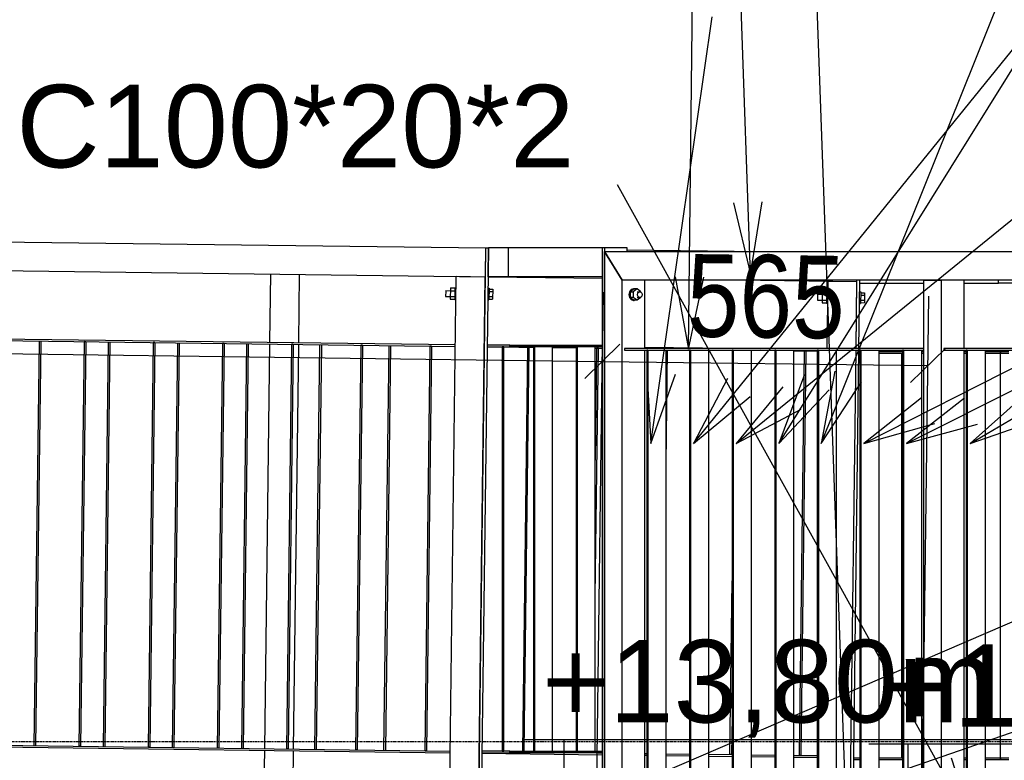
# Model space of a CAD drawing. Header units: millimetres. Extents: x -32861 to 254386, y 0 to 15445.
# Tile 25 of 67: x 127417 to 129125, y 10092 to 11377. Entities that reach past the tile are written whole.
import ezdxf

# ---------------------------------------------------------------- set-up
doc = ezdxf.new("R2010")
doc.units = ezdxf.units.MM
doc.linetypes.add('DXK_LINE_DOT3', pattern=[5.9187, 2.979, -0.9799, 0.9799, -0.9799])
doc.styles.add('Arial', font='ARIAL.TTF', dxfattribs={"height": 0.2})
doc.styles.add('Arial Narrow', font='ARIALN.TTF', dxfattribs={"height": 0.2})

# ---------------------------------------------------------------- blocks, each defined once
blk = doc.blocks.new('Part-54084 - 19489')
at = {"color": 7}
for p, q in [((127888.6, 10813.8), (127879.7, 10111.9)), ((127891.6, 10813.8), (127882.7, 10111.8)), ((127891.6, 10813.8), (127888.6, 10813.8)), ((127882.7, 10111.8), (127879.7, 10111.9))]:
    blk.add_line(p, q, dxfattribs=at)
blk = doc.blocks.new('Part-53174 - 19489')
at = {"color": 7}
for p, q in [((128297.8, 10808.6), (128288.9, 10108)), ((128291.9, 10108), (128300.8, 10808.6)), ((128300.8, 10808.6), (128297.8, 10808.6))]:
    blk.add_line(p, q, dxfattribs=at)
blk = doc.blocks.new('Part-53170 - 19489')
at = {"color": 7}
for p, q in [((128777.8, 10802.5), (128768.9, 10100.6)), ((128780.8, 10802.5), (128771.9, 10100.5)), ((128780.8, 10802.5), (128777.8, 10802.5)), ((128771.9, 10100.5), (128768.9, 10100.6))]:
    blk.add_line(p, q, dxfattribs=at)
blk = doc.blocks.new('Part-53609 - 19489')
at = {"color": 7}
for p, q in [((128267.1, 10812.5), (128428.1, 10812.5)), ((128267.1, 10809.5), (128267.1, 10812.5)), ((128428.1, 10809.5), (128267.1, 10809.5))]:
    blk.add_line(p, q, dxfattribs=at)
blk = doc.blocks.new('Part-54347 - 19489')
at = {"color": 7}
for p, q in [((128946.6, 10798.5), (128946.6, 10798.5)), ((128946.6, 10798.5), (128948.3, 10798.5)), ((128946.6, 10798.5), (128946.6, 10096.5)), ((128946.6, 10096.5), (128946.6, 10096.5)), ((128946.6, 10096.5), (128948.3, 10096.5))]:
    blk.add_line(p, q, dxfattribs=at)
blk = doc.blocks.new('Part-53600 - 19489')
at = {"color": 7}
for p, q in [((128470.6, 10981), (128428.1, 10981)), ((128428.1, 9943), (128428.1, 10981)), ((128431.2, 10981), (128431.2, 9943)), ((128470.6, 10975), (128470.6, 10981)), ((128431.2, 9943), (128428.1, 9943))]:
    blk.add_line(p, q, dxfattribs=at)
blk = doc.blocks.new('Bolt-53602 - 19489')
at = {"color": 7}
for p, q in [((128474.9, 10905), (128473.8, 10900)), ((128473.8, 10900), (128474.9, 10895)), ((128477.7, 10908.6), (128474.9, 10905)), ((128475, 10900), (128476.1, 10905)), ((128476.1, 10895), (128475, 10900)), ((128476.1, 10905), (128479, 10908.6)), ((128482.9, 10909.8), (128476.2, 10904.9)), ((128476.2, 10904.9), (128481.1, 10904.9)), ((128476.2, 10904.9), (128476.2, 10895.1)), ((128481.7, 10910), (128477.7, 10908.6)), ((128479, 10908.6), (128482.9, 10910)), ((128487.8, 10909.8), (128481.1, 10904.9)), ((128481.1, 10904.9), (128481.1, 10895.1)), ((128481.7, 10910), (128482.9, 10910)), ((128482.9, 10910), (128483.5, 10909.8)), ((128487.8, 10909.8), (128482.9, 10909.8)), ((128494.5, 10904.9), (128487.8, 10909.8)), ((128487.8, 10905), (128492.8, 10905)), ((128488.8, 10900), (128489.4, 10902.5)), ((128489.4, 10897.5), (128488.8, 10900)), ((128489.4, 10902.5), (128490.8, 10904.3)), ((128490.8, 10895.7), (128489.4, 10897.5)), ((128490.8, 10904.3), (128492.8, 10905)), ((128492.8, 10895), (128490.8, 10895.7)), ((128492.8, 10905), (128494.7, 10904.3)), ((128494.7, 10895.7), (128492.8, 10895)), ((128494.5, 10904.4), (128494.5, 10904.9)), ((128494.5, 10895.1), (128494.5, 10895.6)), ((128494.7, 10904.3), (128496.2, 10902.5)), ((128496.2, 10897.5), (128494.7, 10895.7)), ((128496.2, 10902.5), (128496.7, 10900)), ((128496.7, 10900), (128496.2, 10897.5)), ((128474.9, 10895), (128477.7, 10891.3)), ((128479, 10891.3), (128476.1, 10895)), ((128481.1, 10895.1), (128476.2, 10895.1)), ((128476.2, 10895.1), (128482.9, 10890.2)), ((128477.7, 10891.3), (128481.7, 10890)), ((128482.9, 10890), (128479, 10891.3)), ((128487.8, 10890.2), (128481.1, 10895.1)), ((128481.7, 10890), (128482.9, 10890)), ((128483.5, 10890.2), (128482.9, 10890)), ((128487.8, 10890.2), (128482.9, 10890.2)), ((128494.5, 10895.1), (128487.8, 10890.2)), ((128487.8, 10895), (128492.8, 10895))]:
    blk.add_line(p, q, dxfattribs=at)
blk = doc.blocks.new('Part-54082 - 19489')
at = {"color": 7}
for p, q in [((127648.6, 10816.9), (127639.7, 10114.9)), ((127651.6, 10816.8), (127642.7, 10114.9)), ((127651.6, 10816.8), (127648.6, 10816.9)), ((127642.7, 10114.9), (127639.7, 10114.9))]:
    blk.add_line(p, q, dxfattribs=at)
blk = doc.blocks.new('Part-54365 - 19489')
at = {"color": 7}
for p, q in [((128867.7, 10806.5), (128869.2, 10925)), ((128872.7, 10806.5), (128874.2, 10925)), ((128858, 10043.9), (128867.7, 10803.5)), ((128863, 10043.9), (128872.7, 10803.5)), ((128858, 10043.9), (128863, 10043.9))]:
    blk.add_line(p, q, dxfattribs=at)
blk = doc.blocks.new('Part-53540 - 19489')
at = {"color": 7}
for p, q in [((128580.7, 10803.5), (128578.8, 10803.5)), ((128578.8, 10803.5), (128578.8, 9996.5)), ((128580.7, 10803.5), (128580.7, 9996.5)), ((128612.2, 9996.5), (128612.2, 10803.5)), ((128580.7, 9996.5), (128578.8, 9996.5))]:
    blk.add_line(p, q, dxfattribs=at)
blk = doc.blocks.new('Part-53541 - 19489')
at = {"color": 7}
for p, q in [((128654.6, 10803.5), (128652.7, 10803.5)), ((128652.7, 10803.5), (128652.7, 9996.5)), ((128654.6, 10803.5), (128654.6, 9996.5)), ((128686.1, 9996.5), (128686.1, 10803.5)), ((128654.6, 9996.5), (128652.7, 9996.5))]:
    blk.add_line(p, q, dxfattribs=at)
blk = doc.blocks.new('Part-54101 - 19489')
at = {"color": 7}
for p, q in [((124330.5, 11030.6), (128225, 10981)), ((128225, 10981), (128224.4, 10931)), ((124329.9, 10980.6), (128224.4, 10931))]:
    blk.add_line(p, q, dxfattribs=at)
blk = doc.blocks.new('Part-54415 - 19489')
at = {"color": 7}
for p, q in [((128383.8, 10809.5), (128382, 10809.5)), ((128382, 10809.5), (128382, 10108)), ((128383.8, 10809.5), (128383.8, 10108)), ((128415.3, 10108), (128415.3, 10809.5)), ((128383.8, 10108), (128382, 10108))]:
    blk.add_line(p, q, dxfattribs=at)
blk = doc.blocks.new('Part-54409 - 19489')
at = {"color": 7}
for p, q in [((128128.6, 10810.8), (128119.7, 10108.8)), ((128131.6, 10810.7), (128122.7, 10108.8)), ((128131.6, 10810.7), (128128.6, 10810.8)), ((128122.7, 10108.8), (128119.7, 10108.8))]:
    blk.add_line(p, q, dxfattribs=at)
blk = doc.blocks.new('Part-53172 - 19489')
at = {"color": 7}
blk.add_line((128538.3, 10607.2), (128540.8, 10803.5), dxfattribs=at)
blk = doc.blocks.new('Part-53669 - 19489')
at = {"color": 7}
for p, q in [((128470.6, 10977.9), (128702.5, 10975)), ((128229.4, 10931), (128428.1, 10928.5)), ((128702.1, 10925), (128869.2, 10922.8)), ((128869.2, 10922.8), (128869.2, 10925))]:
    blk.add_line(p, q, dxfattribs=at)
blk = doc.blocks.new('Part-54085 - 19489')
at = {"color": 7}
for p, q in [((127248.1, 10821.9), (128172.8, 10810.2)), ((127248.2, 10824.9), (128172.9, 10813.2))]:
    blk.add_line(p, q, dxfattribs=at)
blk = doc.blocks.new('Part-53606 - 19489')
at = {"color": 7}
for p, q in [((128428.1, 10981), (128264.7, 10981)), ((128264.7, 10931), (128264.7, 10981)), ((128428.1, 10931), (128428.1, 10981)), ((128428.1, 10931), (128264.7, 10931))]:
    blk.add_line(p, q, dxfattribs=at)
blk = doc.blocks.new('GridLine-21671 - 19489')
at = {"color": 6, "linetype": 'DXK_LINE_DOT3'}
blk.add_line((107475.6, 10125), (131043.5, 10125), dxfattribs=at)
blk = doc.blocks.new('Part-54081 - 19489')
at = {"color": 7}
for p, q in [((127528.7, 10818.4), (127519.7, 10116.4)), ((127531.7, 10818.3), (127522.7, 10116.4)), ((127531.7, 10818.3), (127528.7, 10818.4)), ((127522.7, 10116.4), (127519.7, 10116.4))]:
    blk.add_line(p, q, dxfattribs=at)
blk = doc.blocks.new('Part-53527 - 19489')
at = {"color": 7}
for p, q in [((128985.2, 9870), (128985.2, 10925)), ((128985.2, 10925), (129016, 10925)), ((129016, 9870), (129016, 10925)), ((129055.4, 10806.5), (129055.4, 10925)), ((129055.4, 9996.5), (129055.4, 10803.5)), ((129055.4, 9870), (129055.4, 9993.5)), ((128985.2, 9870), (129055.4, 9870))]:
    blk.add_line(p, q, dxfattribs=at)
blk = doc.blocks.new('Bolt-53605 - 19489')
at = {"color": 7}
for p, q in [((128156.1, 10906.2), (128155.9, 10896.9)), ((128155.9, 10896.9), (128163.9, 10896.8)), ((128156.1, 10906.9), (128156.1, 10906.2)), ((128156.1, 10906.9), (128164.1, 10906.8)), ((128164.1, 10911.6), (128163.9, 10892)), ((128163.9, 10896.9), (128171.9, 10896.8)), ((128164.1, 10911.6), (128172.1, 10911.5)), ((128164.1, 10906.7), (128172.1, 10906.6)), ((128172.1, 10911.7), (128171.9, 10891.7)), ((128172.1, 10911.7), (128174.1, 10911.7)), ((128229.1, 10911), (128231.1, 10911)), ((128231.1, 10911), (128230.9, 10891)), ((128231, 10896.6), (128237.3, 10896.6)), ((128231.1, 10909.6), (128237.5, 10909.5)), ((128231.1, 10905.3), (128237.5, 10905.2)), ((128237.5, 10909.5), (128237.3, 10892.2)), ((128163.9, 10892), (128171.9, 10891.9)), ((128171.9, 10891.7), (128173.9, 10891.7)), ((128228.9, 10891), (128230.9, 10891)), ((128230.9, 10892.3), (128237.3, 10892.2))]:
    blk.add_line(p, q, dxfattribs=at)
blk = doc.blocks.new('Part-54354 - 19489')
at = {"color": 7}
blk.add_line((129118.4, 10096.5), (129118.4, 10798.5), dxfattribs=at)
blk = doc.blocks.new('Part-53581 - 19489')
blk.add_hatch(color=6).paths.add_polyline_path([(129534.5, 10806.5), (129483.7, 10806.5), (129483.7, 10803.5), (129534.5, 10803.5)])
at = {"color": 7}
for p, q in [((129483.7, 10806.5), (129020.2, 10806.5)), ((129020.2, 10806.5), (129020.2, 10803.5)), ((129020.2, 10803.5), (129483.7, 10803.5)), ((129534.5, 10806.5), (129483.7, 10806.5)), ((129483.7, 10806.5), (129483.7, 10803.5)), ((129483.7, 10803.5), (129534.5, 10803.5)), ((129534.5, 10803.5), (129534.5, 10806.5))]:
    blk.add_line(p, q, dxfattribs=at)
blk = doc.blocks.new('Part-53530 - 19489')
h = blk.add_hatch(color=6)
h.paths.add_polyline_path([(129540.8, 10975), (129477.4, 10975), (129477.4, 10925), (129540.8, 10925)])
h.paths.add_polyline_path([(129481.2, 10928), (129481.2, 10972), (129537, 10972), (129537, 10928)])
at = {"color": 7}
for p, q in [((128462, 10925), (128431.2, 10975)), ((128431.2, 10975), (129477.4, 10975)), ((129477.4, 10925), (129477.4, 10975)), ((129540.8, 10975), (129477.4, 10975)), ((129481.2, 10928), (129481.2, 10972)), ((129481.2, 10972), (129537, 10972)), ((129537, 10972), (129537, 10928)), ((129540.8, 10925), (129540.8, 10975)), ((129477.4, 10925), (128462, 10925)), ((129477.4, 10925), (129540.8, 10925)), ((129537, 10928), (129481.2, 10928))]:
    blk.add_line(p, q, dxfattribs=at)
blk = doc.blocks.new('Part-53176 - 19489')
at = {"color": 7}
for p, q in [((128048.9, 10109.7), (128057.8, 10811.7)), ((128051.9, 10109.7), (128060.8, 10811.6))]:
    blk.add_line(p, q, dxfattribs=at)
blk = doc.blocks.new('Part-54334 - 19489')
at = {"color": 7}
for p, q in [((128874.1, 10919.6), (128874.2, 10925)), ((128874.1, 10919.6), (128985.2, 10919.6)), ((129055.4, 10919.6), (129114.9, 10919.6))]:
    blk.add_line(p, q, dxfattribs=at)
blk = doc.blocks.new('Part-53180 - 19489')
at = {"color": 7}
for p, q in [((127562.3, 10115.9), (127571.2, 10817.8)), ((127565.3, 10115.9), (127574.2, 10817.8))]:
    blk.add_line(p, q, dxfattribs=at)
blk = doc.blocks.new('Part-53177 - 19489')
at = {"color": 7}
for p, q in [((127928.9, 10111.2), (127937.9, 10813.2)), ((127931.9, 10111.2), (127940.9, 10813.1))]:
    blk.add_line(p, q, dxfattribs=at)
blk = doc.blocks.new('Part-53056 - 19489')
at = {"color": 7}
for p, q in [((128159.2, 9736.8), (128174.4, 10931.7)), ((128174.4, 10931.7), (128224.4, 10931)), ((128209.2, 9736.1), (128224.4, 10931)), ((128159.2, 9736.8), (128209.2, 9736.1))]:
    blk.add_line(p, q, dxfattribs=at)
blk = doc.blocks.new('Part-53142 - 19489')
at = {"color": 7}
for p, q in [((128817.7, 10806.5), (128819.2, 10923.5)), ((128819.2, 10923.5), (128869.2, 10922.8)), ((128867.7, 10806.5), (128869.2, 10922.8)), ((128857.4, 9996.5), (128867.7, 10803.5)), ((128807.2, 9978.5), (128807.4, 9993.5)), ((128857.2, 9977.8), (128857.4, 9993.5)), ((128805.9, 9876.6), (128805.9, 9878.5)), ((128855.9, 9875.9), (128855.9, 9877.8))]:
    blk.add_line(p, q, dxfattribs=at)
blk = doc.blocks.new('Part-53143 - 19489')
at = {"color": 7}
for p, q in [((127851.1, 10817.3), (127852.6, 10935.8)), ((127901, 10816.6), (127902.6, 10935.1)), ((127842.1, 10112.3), (127851, 10814.3)), ((127892.1, 10111.7), (127901, 10813.6)), ((127840.5, 9990.8), (127842.1, 10109.3)), ((127890.5, 9990.2), (127892, 10108.7)), ((127839.2, 9885.9), (127839.3, 9890.8)), ((127889.2, 9885.2), (127889.3, 9890.1))]:
    blk.add_line(p, q, dxfattribs=at)
blk = doc.blocks.new('Part-53157 - 19489')
at = {"color": 7}
for p, q in [((128218.9, 10104.5), (128428.1, 10101.9)), ((128420.6, 10105), (128428.1, 10104.9)), ((128501.4, 10104), (128504.9, 10103.9)), ((128501.4, 10101), (128504.9, 10100.9)), ((128538.3, 10103.5), (128578.8, 10103)), ((128538.3, 10100.5), (128578.8, 10100)), ((128612.2, 10102.5), (128652.7, 10102)), ((128612.2, 10099.5), (128652.7, 10099)), ((128686.1, 10101.6), (128726.6, 10101.1)), ((128686.1, 10098.6), (128726.6, 10098.1)), ((128760, 10100.7), (128800.5, 10100.2)), ((128760, 10097.7), (128800.5, 10097.2))]:
    blk.add_line(p, q, dxfattribs=at)
blk = doc.blocks.new('Part-53171 - 19489')
at = {"color": 7}
for p, q in [((128648.9, 10102.1), (128652.7, 10403.6)), ((128652.7, 10167.7), (128651.9, 10102)), ((128651.9, 10102), (128648.9, 10102.1))]:
    blk.add_line(p, q, dxfattribs=at)
blk = doc.blocks.new('Part-53173 - 19489')
at = {"color": 7}
for p, q in [((128417.8, 10807.1), (128415.3, 10612.7)), ((128415.3, 10376.7), (128420.8, 10807)), ((128420.8, 10807), (128417.8, 10807.1))]:
    blk.add_line(p, q, dxfattribs=at)
blk = doc.blocks.new('Part-53178 - 19489')
at = {"color": 7}
for p, q in [((127802.2, 10112.8), (127811.2, 10814.8)), ((127805.2, 10112.8), (127814.2, 10814.8))]:
    blk.add_line(p, q, dxfattribs=at)
blk = doc.blocks.new('Part-53179 - 19489')
at = {"color": 7}
for p, q in [((127682.3, 10114.4), (127691.2, 10816.3)), ((127685.3, 10114.3), (127694.2, 10816.3))]:
    blk.add_line(p, q, dxfattribs=at)
blk = doc.blocks.new('Part-53545 - 19489')
at = {"color": 7}
for p, q in [((128950.1, 10803.5), (128948.3, 10803.5)), ((128948.3, 10803.5), (128948.3, 9996.5)), ((128950.1, 10803.5), (128950.1, 9996.5)), ((128981.6, 9996.5), (128981.6, 10803.5)), ((128950.1, 9996.5), (128948.3, 9996.5))]:
    blk.add_line(p, q, dxfattribs=at)
blk = doc.blocks.new('Part-53181 - 19489')
at = {"color": 7}
for p, q in [((127442.3, 10117.4), (127451.2, 10819.4)), ((127445.3, 10117.4), (127454.2, 10819.3))]:
    blk.add_line(p, q, dxfattribs=at)
blk = doc.blocks.new('Part-53526 - 19489')
at = {"color": 7}
for p, q in [((128431.2, 9870), (128431.2, 10975)), ((128431.2, 10975), (128462, 10925)), ((128462, 9870), (128462, 10925)), ((128501.4, 10806.5), (128501.4, 10925)), ((128501.4, 9996.5), (128501.4, 10803.5)), ((128501.4, 9870), (128501.4, 9993.5)), ((128431.2, 9870), (128501.4, 9870))]:
    blk.add_line(p, q, dxfattribs=at)
blk = doc.blocks.new('Part-53275 - 19489')
at = {"color": 7}
for p, q in [((128228.4, 10809.5), (128253.9, 10809.2)), ((128256.9, 10809.1), (128308.1, 10808.5)), ((128341.5, 10808), (128382, 10807.5)), ((128415.3, 10807.1), (128428.1, 10806.9)), ((128501.4, 10809), (128701.4, 10806.5)), ((128701.4, 10803.5), (128726.6, 10803.2)), ((128760, 10802.7), (128800.5, 10802.2))]:
    blk.add_line(p, q, dxfattribs=at)
blk = doc.blocks.new('Part-53539 - 19489')
at = {"color": 7}
for p, q in [((128506.8, 10803.5), (128504.9, 10803.5)), ((128504.9, 10803.5), (128504.9, 9996.5)), ((128506.8, 10803.5), (128506.8, 9996.5)), ((128538.3, 9996.5), (128538.3, 10803.5)), ((128506.8, 9996.5), (128504.9, 9996.5))]:
    blk.add_line(p, q, dxfattribs=at)
blk = doc.blocks.new('Part-53542 - 19489')
at = {"color": 7}
for p, q in [((128728.4, 10803.5), (128726.6, 10803.5)), ((128726.6, 10803.5), (128726.6, 9996.5)), ((128728.4, 10803.5), (128728.4, 9996.5)), ((128760, 9996.5), (128760, 10803.5)), ((128728.4, 9996.5), (128726.6, 9996.5))]:
    blk.add_line(p, q, dxfattribs=at)
blk = doc.blocks.new('Part-53543 - 19489')
at = {"color": 7}
for p, q in [((128802.3, 10803.5), (128800.5, 10803.5)), ((128800.5, 10803.5), (128800.5, 9996.5)), ((128802.3, 10803.5), (128802.3, 9996.5)), ((128833.9, 9996.5), (128833.9, 10803.5)), ((128802.3, 9996.5), (128800.5, 9996.5))]:
    blk.add_line(p, q, dxfattribs=at)
blk = doc.blocks.new('Part-53544 - 19489')
at = {"color": 7}
for p, q in [((128876.2, 10803.5), (128874.4, 10803.5)), ((128874.4, 10803.5), (128874.4, 9996.5)), ((128876.2, 10803.5), (128876.2, 9996.5)), ((128907.7, 9996.5), (128907.7, 10803.5)), ((128876.2, 9996.5), (128874.4, 9996.5))]:
    blk.add_line(p, q, dxfattribs=at)
blk = doc.blocks.new('Part-53546 - 19489')
at = {"color": 7}
for p, q in [((129060.7, 10803.5), (129058.9, 10803.5)), ((129058.9, 10803.5), (129058.9, 9996.5)), ((129060.7, 10803.5), (129060.7, 9996.5)), ((129092.3, 9996.5), (129092.3, 10803.5)), ((129060.7, 9996.5), (129058.9, 9996.5))]:
    blk.add_line(p, q, dxfattribs=at)
blk = doc.blocks.new('Bolt-54367 - 19489')
at = {"color": 7}
for p, q in [((128800.9, 10899.9), (128800.8, 10890.6)), ((128800.9, 10900.6), (128800.9, 10899.9)), ((128800.9, 10900.6), (128808.9, 10900.5)), ((128808.9, 10905.3), (128808.7, 10885.7)), ((128808.9, 10905.3), (128816.9, 10905.2)), ((128808.9, 10900.4), (128816.9, 10900.3)), ((128816.9, 10905.4), (128816.7, 10885.4)), ((128816.9, 10905.4), (128818.9, 10905.3)), ((128873.9, 10904.6), (128875.9, 10904.6)), ((128875.9, 10904.6), (128875.7, 10884.6)), ((128875.9, 10903.3), (128882.3, 10903.2)), ((128875.9, 10898.9), (128882.3, 10898.9)), ((128882.3, 10903.2), (128882.1, 10885.9)), ((128800.8, 10890.6), (128808.8, 10890.5)), ((128808.7, 10885.7), (128816.7, 10885.6)), ((128808.8, 10890.6), (128816.8, 10890.5)), ((128816.7, 10885.4), (128818.7, 10885.3)), ((128873.7, 10884.6), (128875.7, 10884.6)), ((128875.7, 10886), (128882.1, 10885.9)), ((128875.8, 10890.3), (128882.2, 10890.2))]:
    blk.add_line(p, q, dxfattribs=at)
blk = doc.blocks.new('Part-53580 - 19489')
at = {"color": 7}
for p, q in [((128985.2, 10806.5), (128466.2, 10806.5)), ((128466.2, 10806.5), (128466.2, 10803.5)), ((128466.2, 10803.5), (128985.2, 10803.5))]:
    blk.add_line(p, q, dxfattribs=at)
blk = doc.blocks.new('Part-53603 - 19489')
at = {"color": 7}
for p, q in [((128225, 10981), (128213.3, 10055.1)), ((128230, 10981), (128218.2, 10055.1)), ((128225, 10981), (128230, 10981)), ((128213.3, 10055.1), (128218.2, 10055.1))]:
    blk.add_line(p, q, dxfattribs=at)
blk = doc.blocks.new('Part-53607 - 19489')
at = {"color": 7}
for p, q in [((128229.4, 10931), (128230, 10981)), ((128264.7, 10981), (128230, 10981)), ((128264.7, 10931), (128264.7, 10981)), ((128264.7, 10931), (128229.4, 10931))]:
    blk.add_line(p, q, dxfattribs=at)
blk = doc.blocks.new('Part-53610 - 19489')
at = {"color": 7}
for p, q in [((128267.1, 10812.5), (128227.9, 10812.5)), ((128267.1, 10809.5), (128267.1, 10812.5)), ((128227.8, 10809.5), (128267.1, 10809.5))]:
    blk.add_line(p, q, dxfattribs=at)
blk = doc.blocks.new('Part-53612 - 19489')
at = {"color": 7}
for p, q in [((128267.1, 10108), (128428.1, 10108)), ((128267.1, 10105), (128267.1, 10108)), ((128428.1, 10105), (128267.1, 10105))]:
    blk.add_line(p, q, dxfattribs=at)
blk = doc.blocks.new('Part-53613 - 19489')
at = {"color": 7}
for p, q in [((128267.1, 10108), (128218.9, 10108)), ((128218.9, 10105), (128267.1, 10105)), ((128267.1, 10105), (128267.1, 10108))]:
    blk.add_line(p, q, dxfattribs=at)
blk = doc.blocks.new('Part-54342 - 19489')
at = {"color": 7}
blk.add_line((129118.4, 10093.5), (129118.4, 10096.5), dxfattribs=at)
blk = doc.blocks.new('Part-54340 - 19489')
at = {"color": 7}
for p, q in [((128872.6, 10801.5), (128874.4, 10801.5)), ((128872.6, 10798.5), (128874.4, 10798.5)), ((128907.7, 10801.5), (128948.3, 10801.5)), ((128907.7, 10798.5), (128948.3, 10798.5)), ((128981.6, 10801.5), (128985.2, 10801.5)), ((128981.6, 10798.5), (128985.2, 10798.5)), ((129055.4, 10801.5), (129058.9, 10801.5)), ((129055.4, 10798.5), (129058.9, 10798.5)), ((129092.3, 10801.5), (129118.4, 10801.5)), ((129092.3, 10798.5), (129118.4, 10798.5))]:
    blk.add_line(p, q, dxfattribs=at)
blk = doc.blocks.new('Part-54333 - 19489')
at = {"color": 7}
for p, q in [((129114.9, 10919.6), (129114.9, 10925)), ((129224.2, 10919.6), (129114.9, 10919.6)), ((129224.2, 10925), (129224.2, 10919.6))]:
    blk.add_line(p, q, dxfattribs=at)
blk = doc.blocks.new('Part-54079 - 19489')
at = {"color": 7}
for p, q in [((127239.2, 10120), (128163.9, 10108.2)), ((127239.2, 10117), (128163.9, 10105.2))]:
    blk.add_line(p, q, dxfattribs=at)
blk = doc.blocks.new('Part-54083 - 19489')
at = {"color": 7}
for p, q in [((127768.6, 10815.3), (127759.7, 10113.4)), ((127771.6, 10815.3), (127762.7, 10113.3)), ((127771.6, 10815.3), (127768.6, 10815.3)), ((127762.7, 10113.3), (127759.7, 10113.4))]:
    blk.add_line(p, q, dxfattribs=at)
blk = doc.blocks.new('Part-54325 - 19489')
at = {"color": 7}
for p, q in [((129118.4, 10096.5), (129118.4, 10093.5)), ((129118.4, 10096.5), (129132.8, 10096.5)), ((129118.4, 10093.5), (129132.8, 10093.5)), ((129166.2, 10096.5), (129206.7, 10096.5)), ((129166.2, 10093.5), (129206.7, 10093.5))]:
    blk.add_line(p, q, dxfattribs=at)
blk = doc.blocks.new('Part-54327 - 19489')
at = {"color": 7}
for p, q in [((129118.4, 10801.5), (129118.4, 10798.5)), ((129118.4, 10801.5), (129132.8, 10801.5)), ((129118.4, 10798.5), (129132.8, 10798.5)), ((129166.2, 10801.5), (129206.7, 10801.5)), ((129166.2, 10798.5), (129206.7, 10798.5))]:
    blk.add_line(p, q, dxfattribs=at)
blk = doc.blocks.new('Part-54335 - 19489')
at = {"color": 7}
blk.add_line((129114.9, 10919.6), (129114.9, 10925), dxfattribs=at)
blk = doc.blocks.new('Part-54338 - 19489')
at = {"color": 7}
blk.add_line((129118.4, 10798.5), (129118.4, 10801.5), dxfattribs=at)
blk = doc.blocks.new('Part-54343 - 19489')
at = {"color": 7}
for p, q in [((128863.6, 10093.5), (128874.4, 10093.5)), ((128863.7, 10096.5), (128874.4, 10096.5)), ((128907.7, 10096.5), (128948.3, 10096.5)), ((128907.7, 10093.5), (128948.3, 10093.5)), ((128981.6, 10096.5), (128985.2, 10096.5)), ((128981.6, 10093.5), (128985.2, 10093.5)), ((129055.4, 10096.5), (129058.9, 10096.5)), ((129055.4, 10093.5), (129058.9, 10093.5)), ((129092.3, 10096.5), (129118.4, 10096.5)), ((129092.3, 10093.5), (129118.4, 10093.5))]:
    blk.add_line(p, q, dxfattribs=at)
blk = doc.blocks.new('Part-54406 - 19489')
at = {"color": 7}
for p, q in [((128008.6, 10812.3), (127999.7, 10110.3)), ((128011.6, 10812.2), (128002.7, 10110.3)), ((128011.6, 10812.2), (128008.6, 10812.3)), ((128002.7, 10110.3), (127999.7, 10110.3))]:
    blk.add_line(p, q, dxfattribs=at)
blk = doc.blocks.new('Part-54414 - 19489')
at = {"color": 7}
for p, q in [((128309.9, 10809.5), (128308.1, 10809.5)), ((128308.1, 10809.5), (128308.1, 10108)), ((128309.9, 10809.5), (128309.9, 10108)), ((128341.5, 10108), (128341.5, 10809.5)), ((128309.9, 10108), (128308.1, 10108))]:
    blk.add_line(p, q, dxfattribs=at)
blk = doc.blocks.new('Part-54420 - 19489')
at = {"color": 7}
for p, q in [((128256.9, 10809.5), (128253.9, 10809.5)), ((128253.9, 10809.5), (128253.9, 10108)), ((128256.9, 10108), (128256.9, 10809.5)), ((128253.9, 10108), (128256.9, 10108))]:
    blk.add_line(p, q, dxfattribs=at)
blk = doc.blocks.new('StraightDimension-21586 - 19489')
at = {"color": 174}
for p, q in [((109581.6, 11023.8), (128427.5, 10784.2)), ((128416.3, 9903.5), (128429.1, 10904.1)), ((128397.2, 10754.5), (128457.9, 10813.8))]:
    blk.add_line(p, q, dxfattribs=at)
blk = doc.blocks.new('StraightDimension-21587 - 19489')
at = {"color": 174}
for p, q in [((128416.3, 9903.5), (128429.1, 10904.1)), ((128981.1, 9896.3), (128993.9, 10897)), ((128457.9, 10813.8), (128397.2, 10754.5)), ((128961.9, 10747.4), (129022.7, 10806.6)), ((128427.5, 10784.2), (128992.3, 10777))]:
    blk.add_line(p, q, dxfattribs=at)
at = {"color": 30, "style": 'Arial Narrow'}
blk.add_text('565', height=143.16, rotation=359.2723, dxfattribs=at).set_placement((128573.7, 10827.3))
blk = doc.blocks.new('Mark-55244 - 19489')
at = {"color": 136}
for p, q in [((129072, 9974.6), (128453.9, 11090.6)), ((129072, 9974.6), (129033.3, 10096.1)), ((128989.6, 10071.8), (129072, 9974.6))]:
    blk.add_line(p, q, dxfattribs=at)
at = {"color": 30, "style": 'Arial'}
blk.add_text('C100*20*2', height=143.26, dxfattribs=at).set_placement((127411.2, 11120.6))
blk = doc.blocks.new('Unknown-21640 - 19489')
blk.add_hatch(color=6).paths.add_polyline_path([(128386.5, 9979.2), (128361.5, 9879.2), (128336.5, 9979.2)])
at = {"color": 6}
for p, q in [((128361.5, 10127.8), (128293, 10127.8)), ((129137.1, 10127.8), (128293, 10127.8)), ((128361.5, 9879.2), (128361.5, 10127.8))]:
    blk.add_line(p, q, dxfattribs=at)
at = {"color": 6, "style": 'Arial'}
blk.add_text('+13,80m', height=143.26, dxfattribs=at).set_placement((128323, 10157.8))
blk = doc.blocks.new('Unknown-21642 - 19489')
blk.add_hatch(color=6).paths.add_polyline_path([(128983.1, 9971.6), (128958.1, 9871.6), (128933.1, 9971.6)])
at = {"color": 6}
for p, q in [((128958.1, 10120.2), (128889.7, 10120.2)), ((129733.7, 10120.2), (128889.7, 10120.2)), ((128958.1, 9871.6), (128958.1, 10120.2))]:
    blk.add_line(p, q, dxfattribs=at)
at = {"color": 6, "style": 'Arial'}
blk.add_text('+13,80m', height=143.26, dxfattribs=at).set_placement((128919.7, 10150.2))
blk = doc.blocks.new('Mark-55276 - 19489')
at = {"color": 136}
for p, q in [((128684.4, 10935.3), (128652.6, 11859.7)), ((128655.2, 11059.3), (128684.4, 10935.3)), ((128684.4, 10935.3), (128705.1, 11061.1))]:
    blk.add_line(p, q, dxfattribs=at)
at = {"color": 30, "style": 'Arial'}
blk.add_text('RHS50*3', height=143.26, dxfattribs=at).set_placement((127743.7, 11889.7))
blk = doc.blocks.new('Mark-55293 - 19489')
at = {"color": 136}
for p, q in [((128577.3, 10805.6), (128591.3, 12054)), ((128553.7, 10930.8), (128577.3, 10805.6)), ((128577.3, 10805.6), (128603.7, 10930.3))]:
    blk.add_line(p, q, dxfattribs=at)
at = {"color": 30, "style": 'Arial'}
blk.add_text('BL40*3', height=143.26, dxfattribs=at).set_placement((128621.3, 12084))
blk = doc.blocks.new('Mark-55282 - 19489')
at = {"color": 136}
for p, q in [((128733.6, 10641.8), (129738.1, 12252.5)), ((128778.5, 10761.1), (128733.6, 10641.8)), ((128733.6, 10641.8), (128820.9, 10734.6))]:
    blk.add_line(p, q, dxfattribs=at)
at = {"color": 30, "style": 'Arial'}
blk.add_text('BL40*3', height=143.26, dxfattribs=at).set_placement((129768.1, 12282.5))
blk = doc.blocks.new('Mark-55285 - 19489')
at = {"color": 136}
for p, q in [((128955.2, 10641.8), (131714.4, 12025)), ((129055.8, 10720.1), (128955.2, 10641.8)), ((128955.2, 10641.8), (129078.2, 10675.4))]:
    blk.add_line(p, q, dxfattribs=at)
blk = doc.blocks.new('Mark-55286 - 19489')
at = {"color": 136}
for p, q in [((129065.9, 10641.8), (131755.2, 12228.5)), ((129160.8, 10726.8), (129065.9, 10641.8)), ((129065.9, 10641.8), (129186.2, 10683.8))]:
    blk.add_line(p, q, dxfattribs=at)
blk = doc.blocks.new('Mark-55291 - 19489')
at = {"color": 136}
for p, q in [((129435.3, 10641.8), (129466, 12340.8)), ((129412.6, 10767.2), (129435.3, 10641.8)), ((129435.3, 10641.8), (129462.6, 10766.3))]:
    blk.add_line(p, q, dxfattribs=at)
at = {"color": 30, "style": 'Arial'}
blk.add_text('BL40*3', height=143.26, dxfattribs=at).set_placement((128734.7, 12370.8))
blk = doc.blocks.new('Mark-55279 - 19489')
at = {"color": 136}
for p, q in [((128511.9, 10641.8), (128618, 11382.1)), ((128504.9, 10769.1), (128511.9, 10641.8)), ((128511.9, 10641.8), (128554.4, 10762))]:
    blk.add_line(p, q, dxfattribs=at)
at = {"color": 30, "style": 'Arial'}
blk.add_text('BL40*3', height=143.26, dxfattribs=at).set_placement((127886.6, 11412.1))
blk = doc.blocks.new('Mark-55217 - 19489')
at = {"color": 136}
for p, q in [((128855.4, 9876.9), (128792.6, 11611.3)), ((128825.9, 10000.9), (128855.4, 9876.9)), ((128855.4, 9876.9), (128875.8, 10002.7))]:
    blk.add_line(p, q, dxfattribs=at)
at = {"color": 30, "style": 'Arial'}
blk.add_text('SHS50*3', height=143.26, dxfattribs=at).set_placement((127894.6, 11641.3))
blk = doc.blocks.new('Mark-55274 - 19489')
at = {"color": 136}
blk.add_line((128461.1, 9906.7), (131205.2, 10856), dxfattribs=at)
blk = doc.blocks.new('Mark-55280 - 19489')
at = {"color": 136}
for p, q in [((128585.8, 10641.8), (129715.3, 12036)), ((128645, 10754.6), (128585.8, 10641.8)), ((128585.8, 10641.8), (128683.9, 10723.2))]:
    blk.add_line(p, q, dxfattribs=at)
blk = doc.blocks.new('Mark-55281 - 19489')
at = {"color": 136}
for p, q in [((128659.7, 10641.8), (130719.9, 12314.2)), ((128741, 10740), (128659.7, 10641.8)), ((128659.7, 10641.8), (128772.5, 10701.1))]:
    blk.add_line(p, q, dxfattribs=at)
blk = doc.blocks.new('Mark-55283 - 19489')
at = {"color": 136}
for p, q in [((128807.5, 10641.8), (129531.3, 12444.1)), ((128830.8, 10767.1), (128807.5, 10641.8)), ((128807.5, 10641.8), (128877.2, 10748.5))]:
    blk.add_line(p, q, dxfattribs=at)
blk = doc.blocks.new('Mark-55284 - 19489')
at = {"color": 136}
for p, q in [((128881.4, 10641.8), (130264, 11345)), ((128981.4, 10720.7), (128881.4, 10641.8)), ((128881.4, 10641.8), (129004.1, 10676.2))]:
    blk.add_line(p, q, dxfattribs=at)
blk = doc.blocks.new('Mark-55429 - 19489')
at = {"color": 136}
blk.add_line((128271.5, 9959.1), (130473.4, 10907.3), dxfattribs=at)

msp = doc.modelspace()

# ---------------------------------------------------------------- block references
for name in ['Mark-55283 - 19489', 'Mark-55291 - 19489', 'Mark-55281 - 19489', 'Mark-55282 - 19489', 'Mark-55286 - 19489', 'Mark-55293 - 19489', 'Mark-55280 - 19489', 'Mark-55285 - 19489', 'Mark-55276 - 19489', 'Mark-55217 - 19489', 'Mark-55279 - 19489', 'Mark-55284 - 19489', 'Mark-55244 - 19489', 'StraightDimension-21586 - 19489', 'Mark-55429 - 19489', 'Mark-55274 - 19489', 'Part-54101 - 19489', 'StraightDimension-21587 - 19489', 'Part-53603 - 19489', 'Part-53607 - 19489', 'Part-53606 - 19489', 'Part-53600 - 19489', 'Part-53669 - 19489', 'Part-53530 - 19489', 'Part-53526 - 19489', 'Part-53143 - 19489', 'Part-53056 - 19489', 'Part-53142 - 19489', 'Part-54365 - 19489', 'Part-54334 - 19489', 'Part-53527 - 19489', 'Part-54333 - 19489', 'Part-54335 - 19489', 'Bolt-53605 - 19489', 'Bolt-53602 - 19489', 'Bolt-54367 - 19489', 'Part-54085 - 19489', 'Part-53181 - 19489', 'Part-54081 - 19489', 'Part-53180 - 19489', 'Part-54082 - 19489', 'Part-53179 - 19489', 'Part-54083 - 19489', 'Part-53178 - 19489', 'Part-54084 - 19489', 'Part-53177 - 19489', 'Part-54406 - 19489', 'Part-53176 - 19489', 'Part-54409 - 19489', 'Part-53610 - 19489', 'Part-53609 - 19489', 'Part-53275 - 19489', 'Part-54420 - 19489', 'Part-53174 - 19489', 'Part-54414 - 19489', 'Part-54415 - 19489', 'Part-53173 - 19489', 'Part-53580 - 19489', 'Part-53539 - 19489', 'Part-53172 - 19489', 'Part-53540 - 19489', 'Part-53541 - 19489', 'Part-53542 - 19489', 'Part-53170 - 19489', 'Part-53543 - 19489', 'Part-54340 - 19489', 'Part-53544 - 19489', 'Part-54347 - 19489', 'Part-53545 - 19489', 'Part-53581 - 19489', 'Part-53546 - 19489', 'Part-54327 - 19489', 'Part-54338 - 19489', 'Part-54354 - 19489', 'Part-53171 - 19489', 'Unknown-21640 - 19489', 'Unknown-21642 - 19489', 'GridLine-21671 - 19489', 'Part-54079 - 19489', 'Part-53613 - 19489', 'Part-53157 - 19489', 'Part-53612 - 19489', 'Part-54343 - 19489', 'Part-54342 - 19489', 'Part-54325 - 19489']:
    msp.add_blockref(name, (0, 0))

doc.saveas('drawing.dxf')
